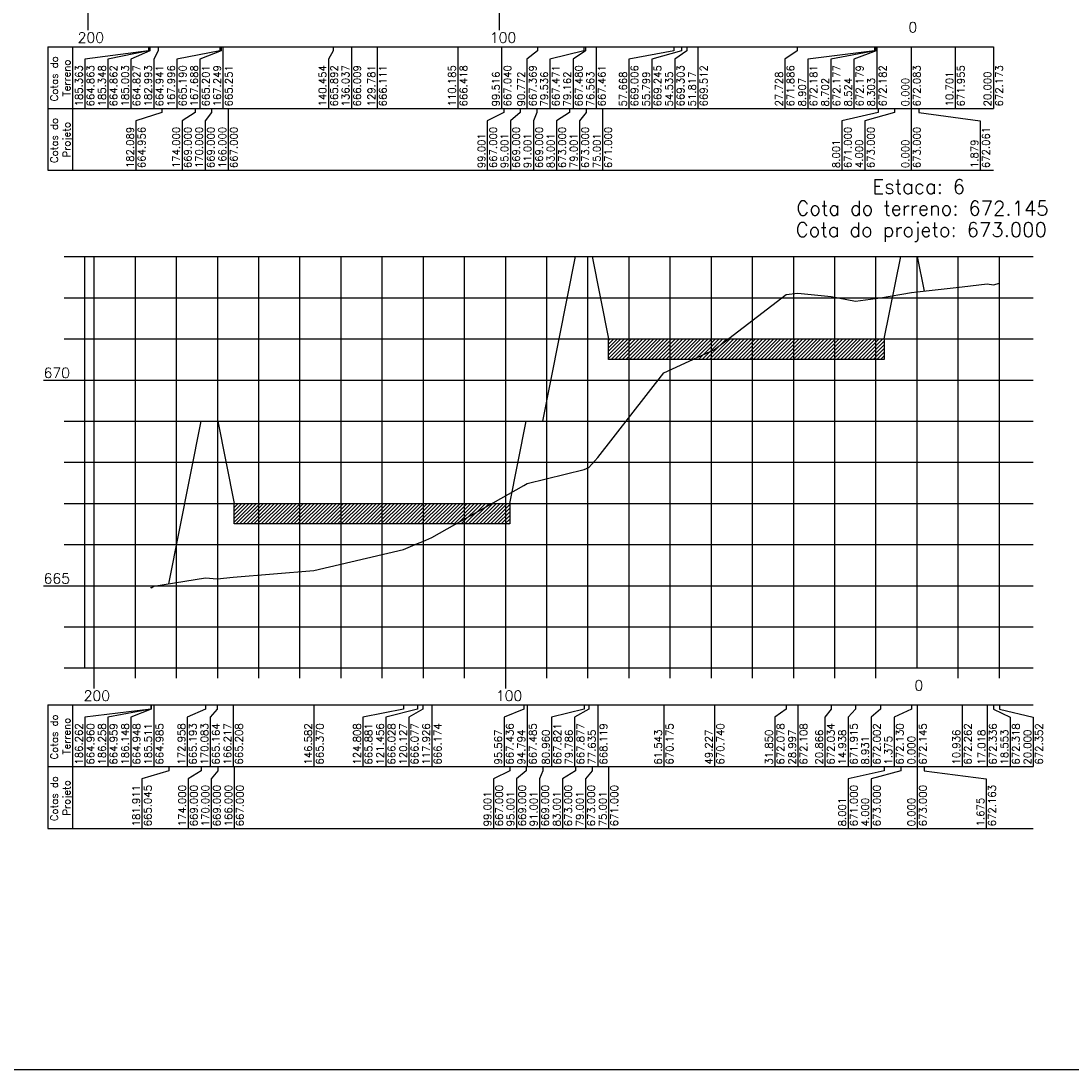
# Model space of a CAD drawing. Header units: inches. Extents: x 670 to 1686, y 41 to 653.
# Tile 7 of 10: x 1175 to 1430, y 41 to 296. Entities that reach past the tile are written whole.
import ezdxf

# ---------------------------------------------------------------- set-up
doc = ezdxf.new("R2010")
doc.units = ezdxf.units.IN
doc.header["$MEASUREMENT"] = 0
doc.linetypes.add('CONTINUO', pattern=[0])
for name, color, linetype in [('PROJETO', 104, 'Continuous'), ('SELO', 11, 'Continuous'), ('TERRENO', 22, 'Continuous'), ('TG', 7, 'CONTINUO'), ('Vp', 2, 'Continuous')]:
    doc.layers.add(name, color=color, linetype=linetype)
doc.styles.add('SIMPLEX', font='simplex', dxfattribs={"height": 0.2})
pattern_1 = [(45, (-2260.07555, 32.9316), (-0.44194174, 0.44194174), [])]

msp = doc.modelspace()

# ---------------------------------------------------------------- hatches: boundary and pattern name
at = {"layer": 'SELO'}
h = msp.add_hatch(dxfattribs=at)
h.set_pattern_fill('ANSI31', color=256, scale=5, style=0)
h.set_pattern_definition(pattern_1)
h.paths.add_polyline_path([(1318.1, 219.13), (1385.1, 219.13), (1385.1, 214.13), (1318.1, 214.13)])
h = msp.add_hatch(dxfattribs=at)
h.set_pattern_fill('ANSI31', color=256, scale=5, style=0)
h.set_pattern_definition(pattern_1)
h.paths.add_polyline_path([(1227.1, 179.13), (1294.1, 179.13), (1294.1, 174.13), (1227.1, 174.13)])

# ---------------------------------------------------------------- linework, layer by layer
at = {"layer": 'PROJETO', "flags": 128}
msp.add_lwpolyline([(1211.19, 159.58), (1219.1, 199.13), (1219.1, 199.13), (1223.1, 199.13), (1227.1, 179.13), (1294.1, 179.13), (1298.1, 199.13), (1302.1, 199.13), (1310.1, 239.13), (1314.1, 239.13), (1318.1, 219.13), (1385.1, 219.13), (1389.1, 239.13), (1393.1, 239.13), (1393.1, 239.13), (1393.1, 239.13), (1393.1, 239.13), (1394.77, 230.76)], dxfattribs=at)
at = {"layer": 'SELO'}
for points in [[(1318.1, 219.13), (1385.1, 219.13), (1385.1, 214.13), (1318.1, 214.13)], [(1227.1, 179.13), (1294.1, 179.13), (1294.1, 174.13), (1227.1, 174.13)]]:
    msp.add_lwpolyline(points, close=True, dxfattribs=at)
at = {"layer": 'TERRENO', "flags": 128}
msp.add_lwpolyline([(1206.83, 158.73), (1206.84, 158.72), (1206.95, 158.61), (1207.59, 158.98), (1220.14, 161.06), (1223.01, 160.77), (1226.88, 161.21), (1246.51, 162.83), (1268.29, 167.94), (1271.64, 169.41), (1272.97, 169.9), (1275.17, 170.87), (1297.53, 183.49), (1298.3, 183.98), (1312.14, 187.34), (1313.31, 187.9), (1315.46, 190.32), (1331.55, 210.88), (1343.87, 216.53), (1361.25, 229.91), (1364.1, 230.21), (1372.23, 229.47), (1378.16, 228.28), (1384.17, 229.15), (1391.72, 230.43), (1393.1, 230.58), (1404.03, 231.75), (1410.12, 232.49), (1411.65, 232.31), (1413.1, 232.65)], dxfattribs=at)
at = {"layer": 'TG', "color": 4, "linetype": 'CONTINUO', "flags": 128}
for points in [[(1191.63, 294.15), (1191.63, 299.15)], [(1291.63, 294.15), (1291.63, 299.15)], [(1185.79, 239.13), (1190.79, 239.13)], [(1190.79, 139.13), (1190.79, 239.13)], [(1393.1, 139.13), (1393.1, 239.13)], [(1185.79, 229.13), (1190.79, 229.13)], [(1185.79, 219.13), (1190.79, 219.13)], [(1180.79, 209.13), (1190.79, 209.13)], [(1185.79, 199.13), (1190.79, 199.13)], [(1185.79, 189.13), (1190.79, 189.13)], [(1185.79, 179.13), (1190.79, 179.13)], [(1185.79, 169.13), (1190.79, 169.13)], [(1180.79, 159.13), (1190.79, 159.13)], [(1185.79, 149.13), (1190.79, 149.13)], [(1185.79, 139.13), (1190.79, 139.13)], [(1190.79, 139.13), (1421.32, 139.13)], [(1193.1, 134.13), (1193.1, 139.13)], [(1203.1, 136.63), (1203.1, 139.13)], [(1213.1, 136.63), (1213.1, 139.13)], [(1223.1, 136.63), (1223.1, 139.13)], [(1233.1, 136.63), (1233.1, 139.13)], [(1243.1, 136.63), (1243.1, 139.13)], [(1253.1, 136.63), (1253.1, 139.13)], [(1263.1, 136.63), (1263.1, 139.13)], [(1273.1, 136.63), (1273.1, 139.13)], [(1283.1, 136.63), (1283.1, 139.13)], [(1293.1, 134.13), (1293.1, 139.13)], [(1303.1, 136.63), (1303.1, 139.13)], [(1313.1, 136.63), (1313.1, 139.13)], [(1323.1, 136.63), (1323.1, 139.13)], [(1333.1, 136.63), (1333.1, 139.13)], [(1343.1, 136.63), (1343.1, 139.13)], [(1353.1, 136.63), (1353.1, 139.13)], [(1363.1, 136.63), (1363.1, 139.13)], [(1373.1, 136.63), (1373.1, 139.13)], [(1383.1, 136.63), (1383.1, 139.13)], [(1403.1, 136.63), (1403.1, 139.13)], [(1413.1, 136.63), (1413.1, 139.13)]]:
    msp.add_lwpolyline(points, dxfattribs=at)
at = {"layer": 'TG', "color": 7, "linetype": 'CONTINUO', "flags": 128}
for points in [[(1181.79, 290.15), (1411.63, 290.15)], [(1181.79, 290.15), (1181.79, 275.15)], [(1187.79, 290.15), (1187.79, 275.15)], [(1206.27, 289.15), (1190.79, 287.15)], [(1206.29, 289.15), (1196.39, 287.15)], [(1206.63, 289.15), (1201.99, 287.15)], [(1206.27, 290.15), (1206.27, 289.15)], [(1206.29, 290.15), (1206.29, 289.15)], [(1206.63, 290.15), (1206.63, 289.15)], [(1208.64, 289.15), (1207.59, 287.15)], [(1208.64, 290.15), (1208.64, 289.15)], [(1223.64, 289.15), (1213.19, 287.15)], [(1223.95, 289.15), (1218.79, 287.15)], [(1223.64, 290.15), (1223.64, 289.15)], [(1223.95, 290.15), (1223.95, 289.15)], [(1224.39, 290.15), (1224.39, 275.15)], [(1251.18, 289.15), (1250, 287.15)], [(1251.18, 290.15), (1251.18, 289.15)], [(1255.6, 290.15), (1255.6, 275.15)], [(1261.85, 290.15), (1261.85, 275.15)], [(1281.45, 290.15), (1281.45, 275.15)], [(1292.12, 290.15), (1292.12, 275.15)], [(1300.86, 289.15), (1298.27, 287.15)], [(1300.86, 290.15), (1300.86, 289.15)], [(1312.1, 289.15), (1303.87, 287.15)], [(1312.47, 289.15), (1309.47, 287.15)], [(1312.1, 290.15), (1312.1, 289.15)], [(1312.47, 290.15), (1312.47, 289.15)], [(1315.07, 290.15), (1315.07, 275.15)], [(1333.97, 289.15), (1323.02, 287.15)], [(1335.84, 289.15), (1328.62, 287.15)], [(1333.97, 290.15), (1333.97, 289.15)], [(1337.1, 289.15), (1334.22, 287.15)], [(1335.84, 290.15), (1335.84, 289.15)], [(1337.1, 290.15), (1337.1, 289.15)], [(1339.82, 290.15), (1339.82, 275.15)], [(1363.91, 289.15), (1360.93, 287.15)], [(1363.91, 290.15), (1363.91, 289.15)], [(1382.73, 289.15), (1366.53, 287.15)], [(1382.93, 289.15), (1372.13, 287.15)], [(1383.11, 289.15), (1377.73, 287.15)], [(1382.73, 290.15), (1382.73, 289.15)], [(1382.93, 290.15), (1382.93, 289.15)], [(1383.11, 290.15), (1383.11, 289.15)], [(1383.33, 290.15), (1383.33, 275.15)], [(1391.63, 290.15), (1391.63, 275.15)], [(1402.34, 290.15), (1402.34, 275.15)], [(1411.63, 290.15), (1411.63, 275.15)], [(1190.79, 287.15), (1190.79, 275.15)], [(1196.39, 287.15), (1196.39, 275.15)], [(1201.99, 287.15), (1201.99, 275.15)], [(1207.59, 287.15), (1207.59, 275.15)], [(1213.19, 287.15), (1213.19, 275.15)], [(1218.79, 287.15), (1218.79, 275.15)], [(1250, 287.15), (1250, 275.15)], [(1298.27, 287.15), (1298.27, 275.15)], [(1303.87, 287.15), (1303.87, 275.15)], [(1309.47, 287.15), (1309.47, 275.15)], [(1323.02, 287.15), (1323.02, 275.15)], [(1328.62, 287.15), (1328.62, 275.15)], [(1334.22, 287.15), (1334.22, 275.15)], [(1360.93, 287.15), (1360.93, 275.15)], [(1366.53, 287.15), (1366.53, 275.15)], [(1372.13, 287.15), (1372.13, 275.15)], [(1377.73, 287.15), (1377.73, 275.15)], [(1181.79, 275.15), (1411.63, 275.15)], [(1181.79, 275.15), (1181.79, 260.15)], [(1187.79, 275.15), (1187.79, 260.15)], [(1209.55, 274.15), (1203.23, 272.15)], [(1209.55, 275.15), (1209.55, 274.15)], [(1217.63, 274.15), (1214.43, 272.15)], [(1217.63, 275.15), (1217.63, 274.15)], [(1217.63, 275.15), (1217.63, 274.15)], [(1221.63, 274.15), (1220.03, 272.15)], [(1221.63, 275.15), (1221.63, 274.15)], [(1225.63, 275.15), (1225.63, 260.15)], [(1292.63, 274.15), (1288.63, 272.15)], [(1292.63, 275.15), (1292.63, 274.15)], [(1296.63, 274.15), (1294.23, 272.15)], [(1296.63, 275.15), (1296.63, 274.15)], [(1300.63, 274.15), (1299.83, 272.15)], [(1300.63, 275.15), (1300.63, 274.15)], [(1308.63, 274.15), (1305.43, 272.15)], [(1308.63, 275.15), (1308.63, 274.15)], [(1312.63, 274.15), (1311.03, 272.15)], [(1312.63, 275.15), (1312.63, 274.15)], [(1316.63, 275.15), (1316.63, 260.15)], [(1383.63, 274.15), (1374.83, 272.15)], [(1387.63, 274.15), (1380.43, 272.15)], [(1383.63, 275.15), (1383.63, 274.15)], [(1387.63, 275.15), (1387.63, 274.15)], [(1391.63, 275.15), (1391.63, 260.15)], [(1391.63, 275.15), (1391.63, 274.15)], [(1391.64, 275.15), (1391.64, 274.15)], [(1391.64, 275.15), (1391.64, 274.15)], [(1393.51, 275.15), (1393.51, 274.15)], [(1393.51, 274.15), (1408.43, 272.15)], [(1203.23, 272.15), (1203.23, 260.15)], [(1214.43, 272.15), (1214.43, 260.15)], [(1220.03, 272.15), (1220.03, 260.15)], [(1288.63, 272.15), (1288.63, 260.15)], [(1294.23, 272.15), (1294.23, 260.15)], [(1299.83, 272.15), (1299.83, 260.15)], [(1305.43, 272.15), (1305.43, 260.15)], [(1311.03, 272.15), (1311.03, 260.15)], [(1374.83, 272.15), (1374.83, 260.15)], [(1380.43, 272.15), (1380.43, 260.15)], [(1408.43, 272.15), (1408.43, 260.15)], [(1181.79, 260.15), (1411.63, 260.15)], [(1190.79, 239.13), (1421.32, 239.13)], [(1193.1, 139.13), (1193.1, 239.13)], [(1203.1, 139.13), (1203.1, 239.13)], [(1213.1, 139.13), (1213.1, 239.13)], [(1223.1, 139.13), (1223.1, 239.13)], [(1233.1, 139.13), (1233.1, 239.13)], [(1243.1, 139.13), (1243.1, 239.13)], [(1253.1, 139.13), (1253.1, 239.13)], [(1263.1, 139.13), (1263.1, 239.13)], [(1273.1, 139.13), (1273.1, 239.13)], [(1283.1, 139.13), (1283.1, 239.13)], [(1293.1, 139.13), (1293.1, 239.13)], [(1303.1, 139.13), (1303.1, 239.13)], [(1313.1, 139.13), (1313.1, 239.13)], [(1323.1, 139.13), (1323.1, 239.13)], [(1333.1, 139.13), (1333.1, 239.13)], [(1343.1, 139.13), (1343.1, 239.13)], [(1353.1, 139.13), (1353.1, 239.13)], [(1363.1, 139.13), (1363.1, 239.13)], [(1373.1, 139.13), (1373.1, 239.13)], [(1383.1, 139.13), (1383.1, 239.13)], [(1403.1, 139.13), (1403.1, 239.13)], [(1413.1, 139.13), (1413.1, 239.13)], [(1190.79, 229.13), (1421.32, 229.13)], [(1190.79, 219.13), (1421.32, 219.13)], [(1190.79, 209.13), (1421.32, 209.13)], [(1190.79, 199.13), (1421.32, 199.13)], [(1190.79, 189.13), (1421.32, 189.13)], [(1190.79, 179.13), (1421.32, 179.13)], [(1190.79, 169.13), (1421.32, 169.13)], [(1190.79, 159.13), (1421.32, 159.13)], [(1190.79, 149.13), (1421.32, 149.13)], [(1181.79, 130.13), (1421.32, 130.13)], [(1181.79, 130.13), (1181.79, 115.13)], [(1187.79, 130.13), (1187.79, 115.13)], [(1206.83, 129.13), (1190.79, 127.13)], [(1206.84, 129.13), (1196.39, 127.13)], [(1206.95, 129.13), (1201.99, 127.13)], [(1206.83, 130.13), (1206.83, 129.13)], [(1206.84, 130.13), (1206.84, 129.13)], [(1206.95, 130.13), (1206.95, 129.13)], [(1207.59, 130.13), (1207.59, 115.13)], [(1220.14, 129.13), (1215.68, 127.13)], [(1220.14, 130.13), (1220.14, 129.13)], [(1223.01, 129.13), (1221.28, 127.13)], [(1223.01, 130.13), (1223.01, 129.13)], [(1226.88, 130.13), (1226.88, 115.13)], [(1246.51, 130.13), (1246.51, 115.13)], [(1268.29, 129.13), (1258.37, 127.13)], [(1271.64, 129.13), (1263.97, 127.13)], [(1268.29, 130.13), (1268.29, 129.13)], [(1272.97, 129.13), (1269.57, 127.13)], [(1271.64, 130.13), (1271.64, 129.13)], [(1272.97, 130.13), (1272.97, 129.13)], [(1275.17, 130.13), (1275.17, 115.13)], [(1297.53, 129.13), (1292.7, 127.13)], [(1297.53, 130.13), (1297.53, 129.13)], [(1298.3, 130.13), (1298.3, 115.13)], [(1312.14, 129.13), (1304.26, 127.13)], [(1313.31, 129.13), (1309.86, 127.13)], [(1312.14, 130.13), (1312.14, 129.13)], [(1313.31, 130.13), (1313.31, 129.13)], [(1315.46, 130.13), (1315.46, 115.13)], [(1331.55, 130.13), (1331.55, 115.13)], [(1343.87, 130.13), (1343.87, 115.13)], [(1361.25, 129.13), (1358.5, 127.13)], [(1361.25, 130.13), (1361.25, 129.13)], [(1364.1, 130.13), (1364.1, 115.13)], [(1372.23, 129.13), (1370.7, 127.13)], [(1372.23, 130.13), (1372.23, 129.13)], [(1378.16, 129.13), (1376.3, 127.13)], [(1378.16, 130.13), (1378.16, 129.13)], [(1384.17, 129.13), (1381.9, 127.13)], [(1384.17, 130.13), (1384.17, 129.13)], [(1391.72, 129.13), (1387.5, 127.13)], [(1391.72, 130.13), (1391.72, 129.13)], [(1393.1, 130.13), (1393.1, 115.13)], [(1404.03, 130.13), (1404.03, 115.13)], [(1410.12, 130.13), (1410.12, 115.13)], [(1411.65, 130.13), (1411.65, 129.13)], [(1411.65, 129.13), (1415.72, 127.13)], [(1413.1, 130.13), (1413.1, 129.13)], [(1413.1, 129.13), (1421.32, 127.13)], [(1190.79, 127.13), (1190.79, 115.13)], [(1196.39, 127.13), (1196.39, 115.13)], [(1201.99, 127.13), (1201.99, 115.13)], [(1215.68, 127.13), (1215.68, 115.13)], [(1221.28, 127.13), (1221.28, 115.13)], [(1258.37, 127.13), (1258.37, 115.13)], [(1263.97, 127.13), (1263.97, 115.13)], [(1269.57, 127.13), (1269.57, 115.13)], [(1292.7, 127.13), (1292.7, 115.13)], [(1304.26, 127.13), (1304.26, 115.13)], [(1309.86, 127.13), (1309.86, 115.13)], [(1358.5, 127.13), (1358.5, 115.13)], [(1370.7, 127.13), (1370.7, 115.13)], [(1376.3, 127.13), (1376.3, 115.13)], [(1381.9, 127.13), (1381.9, 115.13)], [(1387.5, 127.13), (1387.5, 115.13)], [(1415.72, 127.13), (1415.72, 115.13)], [(1421.32, 127.13), (1421.32, 115.13)], [(1181.79, 115.13), (1421.32, 115.13)], [(1181.79, 115.13), (1181.79, 100.13)], [(1187.79, 115.13), (1187.79, 100.13)], [(1211.19, 115.13), (1211.19, 114.13)], [(1219.1, 115.13), (1219.1, 114.13)], [(1219.1, 115.13), (1219.1, 114.13)], [(1223.1, 115.13), (1223.1, 114.13)], [(1227.1, 115.13), (1227.1, 100.13)], [(1294.1, 115.13), (1294.1, 114.13)], [(1298.1, 115.13), (1298.1, 114.13)], [(1302.1, 115.13), (1302.1, 114.13)], [(1310.1, 115.13), (1310.1, 114.13)], [(1314.1, 115.13), (1314.1, 114.13)], [(1318.1, 115.13), (1318.1, 100.13)], [(1385.1, 115.13), (1385.1, 114.13)], [(1389.1, 115.13), (1389.1, 114.13)], [(1393.1, 115.13), (1393.1, 100.13)], [(1393.1, 115.13), (1393.1, 114.13)], [(1393.1, 115.13), (1393.1, 114.13)], [(1393.1, 115.13), (1393.1, 114.13)], [(1394.77, 115.13), (1394.77, 114.13)], [(1211.19, 114.13), (1204.7, 112.13)], [(1219.1, 114.13), (1215.9, 112.13)], [(1223.1, 114.13), (1221.5, 112.13)], [(1294.1, 114.13), (1290.1, 112.13)], [(1298.1, 114.13), (1295.7, 112.13)], [(1302.1, 114.13), (1301.3, 112.13)], [(1310.1, 114.13), (1306.9, 112.13)], [(1314.1, 114.13), (1312.5, 112.13)], [(1385.1, 114.13), (1376.3, 112.13)], [(1389.1, 114.13), (1381.9, 112.13)], [(1394.77, 114.13), (1409.9, 112.13)], [(1204.7, 112.13), (1204.7, 100.13)], [(1215.9, 112.13), (1215.9, 100.13)], [(1221.5, 112.13), (1221.5, 100.13)], [(1290.1, 112.13), (1290.1, 100.13)], [(1295.7, 112.13), (1295.7, 100.13)], [(1301.3, 112.13), (1301.3, 100.13)], [(1306.9, 112.13), (1306.9, 100.13)], [(1312.5, 112.13), (1312.5, 100.13)], [(1376.3, 112.13), (1376.3, 100.13)], [(1381.9, 112.13), (1381.9, 100.13)], [(1409.9, 112.13), (1409.9, 100.13)], [(1181.79, 100.13), (1421.32, 100.13)]]:
    msp.add_lwpolyline(points, dxfattribs=at)
at = {"layer": 'Vp'}
msp.add_lwpolyline([(1685.7, 181.77), (1510.7, 181.77), (1510.7, 41.38), (670.11, 41.38), (670.11, 615.38), (1685.7, 615.38)], close=True, dxfattribs=at)

# ---------------------------------------------------------------- texts
at = {"layer": 'TG', "color": 2, "style": 'SIMPLEX'}
for s, p in [('0', (1390.97, 293.65)), ('200', (1189.06, 291.15)), ('100', (1289.25, 291.15)), ('670', (1180.79, 209.63)), ('665', (1180.79, 159.63)), ('0', (1392.43, 133.63)), ('200', (1190.52, 131.13)), ('100', (1290.71, 131.13))]:
    msp.add_text(s, height=2.5, dxfattribs=at).set_placement(p)
for s, p in [('Cotas do', (1184.29, 276.88)), ('Terreno', (1187.29, 278.07)), ('185.363', (1190.29, 275.65)), ('664.863', (1193.09, 275.65)), ('185.348', (1195.89, 275.65)), ('664.862', (1198.69, 275.65)), ('185.003', (1201.49, 275.65)), ('664.827', (1204.29, 275.65)), ('182.993', (1207.09, 275.65)), ('664.941', (1209.89, 275.65)), ('167.996', (1212.69, 275.65)), ('665.190', (1215.49, 275.65)), ('167.688', (1218.29, 275.65)), ('665.201', (1221.09, 275.65)), ('167.249', (1223.89, 275.65)), ('665.251', (1226.69, 275.65)), ('140.454', (1249.5, 275.65)), ('665.892', (1252.3, 275.65)), ('136.037', (1255.1, 275.65)), ('666.009', (1257.9, 275.65)), ('129.781', (1261.35, 275.65)), ('666.111', (1264.15, 275.65)), ('110.185', (1280.95, 275.65)), ('666.418', (1283.75, 275.65)), ('667.040', (1294.42, 275.65)), ('667.369', (1300.57, 275.65)), ('667.471', (1306.17, 275.65)), ('667.480', (1311.77, 275.65)), ('667.461', (1317.37, 275.65)), ('669.006', (1325.32, 275.65)), ('669.245', (1330.92, 275.65)), ('669.303', (1336.52, 275.65)), ('669.512', (1342.12, 275.65)), ('671.886', (1363.23, 275.65)), ('672.181', (1368.83, 275.65)), ('672.177', (1374.43, 275.65)), ('672.179', (1380.03, 275.65)), ('672.182', (1385.63, 275.65)), ('672.083', (1393.93, 275.65)), ('671.955', (1404.64, 275.65)), ('672.173', (1413.93, 275.65)), ('99.516', (1291.62, 275.65)), ('90.772', (1297.77, 275.65)), ('79.536', (1303.37, 275.65)), ('79.162', (1308.97, 275.65)), ('76.563', (1314.57, 275.65)), ('57.668', (1322.52, 275.65)), ('55.799', (1328.12, 275.65)), ('54.535', (1333.72, 275.65)), ('51.817', (1339.32, 275.65)), ('27.728', (1360.43, 275.65)), ('8.907', (1366.03, 275.65)), ('8.702', (1371.63, 275.65)), ('8.524', (1377.23, 275.65)), ('8.303', (1382.83, 275.65)), ('0.000', (1391.13, 275.65)), ('10.701', (1401.84, 275.65)), ('20.000', (1411.13, 275.65)), ('Cotas do', (1184.29, 261.88)), ('Projeto', (1187.29, 263.23)), ('182.089', (1202.73, 260.65)), ('664.956', (1205.53, 260.65)), ('174.000', (1213.93, 260.65)), ('669.000', (1216.73, 260.65)), ('170.000', (1219.53, 260.65)), ('669.000', (1222.33, 260.65)), ('166.000', (1225.13, 260.65)), ('667.000', (1227.93, 260.65)), ('99.001', (1288.13, 260.65)), ('667.000', (1290.93, 260.65)), ('95.001', (1293.73, 260.65)), ('669.000', (1296.53, 260.65)), ('91.001', (1299.33, 260.65)), ('669.000', (1302.13, 260.65)), ('83.001', (1304.93, 260.65)), ('673.000', (1307.73, 260.65)), ('79.001', (1310.53, 260.65)), ('673.000', (1313.33, 260.65)), ('75.001', (1316.13, 260.65)), ('671.000', (1318.93, 260.65)), ('671.000', (1377.13, 260.65)), ('673.000', (1382.73, 260.65)), ('673.000', (1393.93, 260.65)), ('672.061', (1410.73, 260.65)), ('8.001', (1374.33, 260.65)), ('4.000', (1379.93, 260.65)), ('0.000', (1391.13, 260.65)), ('1.879', (1407.93, 260.65)), ('Cotas do', (1184.29, 116.86)), ('Terreno', (1187.29, 118.05)), ('186.262', (1190.29, 115.63)), ('664.960', (1193.09, 115.63)), ('186.258', (1195.89, 115.63)), ('664.959', (1198.69, 115.63)), ('186.148', (1201.49, 115.63)), ('664.948', (1204.29, 115.63)), ('185.511', (1207.09, 115.63)), ('664.985', (1209.89, 115.63)), ('172.958', (1215.18, 115.63)), ('665.193', (1217.98, 115.63)), ('170.083', (1220.78, 115.63)), ('665.164', (1223.58, 115.63)), ('166.217', (1226.38, 115.63)), ('665.208', (1229.18, 115.63)), ('146.582', (1246.01, 115.63)), ('665.370', (1248.81, 115.63)), ('124.808', (1257.87, 115.63)), ('665.881', (1260.67, 115.63)), ('121.456', (1263.47, 115.63)), ('666.028', (1266.27, 115.63)), ('120.127', (1269.07, 115.63)), ('666.077', (1271.87, 115.63)), ('117.926', (1274.67, 115.63)), ('666.174', (1277.47, 115.63)), ('95.567', (1292.2, 115.63)), ('667.436', (1295, 115.63)), ('94.794', (1297.8, 115.63)), ('667.485', (1300.6, 115.63)), ('80.960', (1303.76, 115.63)), ('667.821', (1306.56, 115.63)), ('79.786', (1309.36, 115.63)), ('667.877', (1312.16, 115.63)), ('77.635', (1314.96, 115.63)), ('668.119', (1317.76, 115.63)), ('61.543', (1331.05, 115.63)), ('670.175', (1333.85, 115.63)), ('49.227', (1343.37, 115.63)), ('670.740', (1346.17, 115.63)), ('31.850', (1358, 115.63)), ('672.078', (1360.8, 115.63)), ('28.997', (1363.6, 115.63)), ('672.108', (1366.4, 115.63)), ('20.866', (1370.2, 115.63)), ('672.034', (1373, 115.63)), ('14.938', (1375.8, 115.63)), ('671.915', (1378.6, 115.63)), ('672.002', (1384.2, 115.63)), ('672.130', (1389.8, 115.63)), ('672.145', (1395.4, 115.63)), ('10.936', (1403.53, 115.63)), ('672.262', (1406.33, 115.63)), ('17.018', (1409.62, 115.63)), ('672.336', (1412.42, 115.63)), ('18.553', (1415.22, 115.63)), ('672.318', (1418.02, 115.63)), ('20.000', (1420.82, 115.63)), ('672.352', (1423.62, 115.63)), ('8.931', (1381.4, 115.63)), ('1.375', (1387, 115.63)), ('0.000', (1392.6, 115.63)), ('Cotas do', (1184.29, 101.86)), ('Projeto', (1187.29, 103.21)), ('181.911', (1204.2, 100.63)), ('665.045', (1207, 100.63)), ('174.000', (1215.4, 100.63)), ('669.000', (1218.2, 100.63)), ('170.000', (1221, 100.63)), ('669.000', (1223.8, 100.63)), ('166.000', (1226.6, 100.63)), ('667.000', (1229.4, 100.63)), ('99.001', (1289.6, 100.63)), ('667.000', (1292.4, 100.63)), ('95.001', (1295.2, 100.63)), ('669.000', (1298, 100.63)), ('91.001', (1300.8, 100.63)), ('669.000', (1303.6, 100.63)), ('83.001', (1306.4, 100.63)), ('673.000', (1309.2, 100.63)), ('79.001', (1312, 100.63)), ('673.000', (1314.8, 100.63)), ('75.001', (1317.6, 100.63)), ('671.000', (1320.4, 100.63)), ('671.000', (1378.6, 100.63)), ('673.000', (1384.2, 100.63)), ('673.000', (1395.4, 100.63)), ('672.163', (1412.2, 100.63)), ('8.001', (1375.8, 100.63)), ('4.000', (1381.4, 100.63)), ('0.000', (1392.6, 100.63)), ('1.675', (1409.4, 100.63))]:
    msp.add_text(s, height=1.8, rotation=90, dxfattribs=at).set_placement(p)
at = {"layer": 'TG', "color": 4, "style": 'SIMPLEX'}
for s, p in [('Estaca: 6', (1382.25, 254.41)), ('Cota do terreno: 672.145', (1363.72, 249.16)), ('Cota do projeto: 673.000', (1363.58, 243.91))]:
    msp.add_text(s, height=3.5, dxfattribs=at).set_placement(p)

doc.saveas('drawing.dxf')
